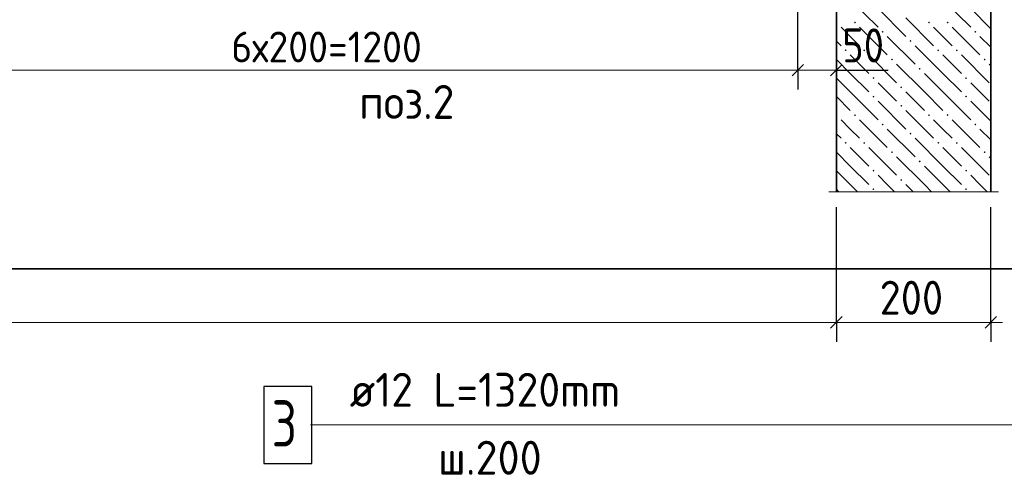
# Model space of a CAD drawing. Header units: millimetres. Extents: x 0 to 21005, y 0 to 14850.
# Tile 18 of 22: x 16015 to 19204, y 7440 to 8916. Entities that reach past the tile are written whole.
import ezdxf

# ---------------------------------------------------------------- set-up
doc = ezdxf.new("R2010")
doc.units = ezdxf.units.MM
for name, color, linetype, lineweight in [('Standard', 7, 'Continuous', 25), ('Обрамление П-обр. равн.', 7, 'Continuous', 25), ('Позиционная метка линия выноска', 7, 'Continuous', 13), ('Размерная линия_ общее', 7, 'Continuous', 13)]:
    doc.layers.add(name, color=color, linetype=linetype, lineweight=lineweight)
doc.layers.add('ЖБ Стена верхний уровень', color=7, linetype='Continuous', lineweight=25, true_color=0x006e00)
doc.layers.add('Размерная выноска', color=7, linetype='Continuous')
doc.styles.add('ISOCPEUR', font='txt')

msp = doc.modelspace()

# ---------------------------------------------------------------- hatches: boundary and pattern name
at = {"layer": 'ЖБ Стена верхний уровень', "linetype": 'Continuous', "lineweight": 18, "transparency": 33554687}
for points in [[(18660.1, 8910.1), (18663.3, 8906.9), (18660.1, 8903.8)], [(18716.8, 8906.9), (18720, 8910.2), (18723.3, 8906.9), (18720, 8903.7)], [(18956.8, 8906.9), (18960, 8910.2), (18963.3, 8906.9), (18960, 8903.7)], [(19016.8, 8906.9), (19020, 8910.2), (19023.3, 8906.9), (19020, 8903.7)], [(18806.8, 8876.9), (18810, 8880.2), (18813.3, 8876.9), (18810, 8873.7)], [(19106.8, 8876.9), (19110, 8880.2), (19113.3, 8876.9), (19110, 8873.7)], [(18896.8, 8846.9), (18900, 8850.2), (18903.3, 8846.9), (18900, 8843.7)], [(18686.8, 8816.9), (18690, 8820.2), (18693.3, 8816.9), (18690, 8813.7)], [(18746.8, 8816.9), (18750, 8820.2), (18753.3, 8816.9), (18750, 8813.7)], [(18986.8, 8816.9), (18990, 8820.2), (18993.3, 8816.9), (18990, 8813.7)], [(19046.8, 8816.9), (19050, 8820.2), (19053.3, 8816.9), (19050, 8813.7)], [(18836.8, 8786.9), (18840, 8790.2), (18843.3, 8786.9), (18840, 8783.7)], [(19136.8, 8786.9), (19140, 8790.2), (19143.3, 8786.9), (19140, 8783.7)], [(18926.8, 8756.9), (18930, 8760.2), (18933.3, 8756.9), (18930, 8753.7)], [(18776.8, 8726.9), (18780, 8730.2), (18783.3, 8726.9), (18780, 8723.7)], [(19076.8, 8726.9), (19080, 8730.2), (19083.3, 8726.9), (19080, 8723.7)], [(18866.8, 8696.9), (18870, 8700.2), (18873.3, 8696.9), (18870, 8693.7)], [(18776.8, 8666.9), (18780, 8670.2), (18783.3, 8666.9), (18780, 8663.7)], [(19076.8, 8666.9), (19080, 8670.2), (19083.3, 8666.9), (19080, 8663.7)], [(18660.1, 8610.1), (18663.3, 8606.9), (18660.1, 8603.8)], [(18716.8, 8606.9), (18720, 8610.2), (18723.3, 8606.9), (18720, 8603.7)], [(18866.8, 8636.9), (18870, 8640.2), (18873.3, 8636.9), (18870, 8633.7)], [(18956.8, 8606.9), (18960, 8610.2), (18963.3, 8606.9), (18960, 8603.7)], [(19016.8, 8606.9), (19020, 8610.2), (19023.3, 8606.9), (19020, 8603.7)], [(18806.8, 8576.9), (18810, 8580.2), (18813.3, 8576.9), (18810, 8573.7)], [(19106.8, 8576.9), (19110, 8580.2), (19113.3, 8576.9), (19110, 8573.7)], [(18896.8, 8546.9), (18900, 8550.2), (18903.3, 8546.9), (18900, 8543.7)], [(18686.8, 8516.9), (18690, 8520.2), (18693.3, 8516.9), (18690, 8513.7)], [(18746.8, 8516.9), (18750, 8520.2), (18753.3, 8516.9), (18750, 8513.7)], [(18986.8, 8516.9), (18990, 8520.2), (18993.3, 8516.9), (18990, 8513.7)], [(19046.8, 8516.9), (19050, 8520.2), (19053.3, 8516.9), (19050, 8513.7)], [(18836.8, 8486.9), (18840, 8490.2), (18843.3, 8486.9), (18840, 8483.7)], [(19136.8, 8486.9), (19140, 8490.2), (19143.3, 8486.9), (19140, 8483.7)], [(18926.8, 8456.9), (18930, 8460.2), (18933.3, 8456.9), (18930, 8453.7)], [(18776.8, 8426.9), (18780, 8430.2), (18783.3, 8426.9), (18780, 8423.7)], [(19076.8, 8426.9), (19080, 8430.2), (19083.3, 8426.9), (19080, 8423.7)], [(18866.8, 8396.9), (18870, 8400.2), (18873.3, 8396.9), (18870, 8393.7)], [(18776.8, 8366.9), (18780, 8370.2), (18783.3, 8366.9), (18780, 8363.7)], [(19076.8, 8366.9), (19080, 8370.2), (19083.3, 8366.9), (19080, 8363.7)]]:
    msp.add_hatch(color=7, dxfattribs=at).paths.add_polyline_path(points, flags=16)

# ---------------------------------------------------------------- linework, layer by layer
at = {"layer": 'Standard', "color": 254, "linetype": 'Continuous', "lineweight": 35, "true_color": 0xc4c4ff, "transparency": 33554687}
msp.add_lwpolyline([(1749.6, 8108.5), (19625.9, 8108.5), (19625.9, 13150.3), (1749.6, 13150.3), (1749.6, 8108.5)], dxfattribs=at)
at = {"layer": 'ЖБ Стена верхний уровень', "color": 7, "linetype": 'Continuous', "lineweight": 35, "transparency": 33554687}
for p, q in [((18660.1, 9171), (18660.1, 8358.5)), ((19160.1, 8358.5), (19160.1, 9171))]:
    msp.add_line(p, q, dxfattribs=at)
at = {"layer": 'ЖБ Стена верхний уровень', "color": 251, "linetype": 'Continuous', "lineweight": 18, "true_color": 0x575757, "transparency": 33554687}
for p, q in [((18705, 8981.9), (18795, 8891.9)), ((19005, 8981.9), (19095, 8891.9)), ((18795, 8951.9), (18885, 8861.9)), ((19095, 8951.9), (19160.1, 8886.8)), ((18885, 8921.9), (18975, 8831.9)), ((18705, 8861.9), (18675, 8891.9)), ((18735, 8891.9), (18825, 8801.9)), ((19005, 8861.9), (18975, 8891.9)), ((19035, 8891.9), (19125, 8801.9)), ((18660.1, 8846.8), (18675, 8831.9)), ((18735, 8831.9), (18705, 8861.9)), ((18825, 8861.9), (18915, 8771.9)), ((19035, 8831.9), (19005, 8861.9)), ((19125, 8861.9), (19160.1, 8826.8)), ((18705, 8801.9), (18765, 8741.9)), ((18765, 8801.9), (18855, 8711.9)), ((19005, 8741.9), (18915, 8831.9)), ((19005, 8801.9), (19065, 8741.9)), ((19065, 8801.9), (19155, 8711.9)), ((18705, 8741.9), (18660.1, 8786.8)), ((18945, 8681.9), (18855, 8771.9)), ((19160.1, 8766.8), (19155, 8771.9)), ((18705, 8741.9), (18765, 8681.9)), ((18945, 8741.9), (19005, 8681.9)), ((19005, 8741.9), (19065, 8681.9)), ((18660.1, 8726.8), (18705, 8681.9)), ((18825, 8681.9), (18795, 8711.9)), ((19125, 8681.9), (19095, 8711.9)), ((18705, 8681.9), (18795, 8591.9)), ((18855, 8651.9), (18825, 8681.9)), ((18885, 8681.9), (18945, 8621.9)), ((18945, 8681.9), (19005, 8621.9)), ((19005, 8681.9), (19095, 8591.9)), ((19155, 8651.9), (19125, 8681.9)), ((18660.1, 8666.8), (18705, 8621.9)), ((18795, 8651.9), (18885, 8561.9)), ((19095, 8651.9), (19160.1, 8586.8)), ((18885, 8621.9), (18975, 8531.9)), ((18705, 8561.9), (18675, 8591.9)), ((18735, 8591.9), (18825, 8501.9)), ((19005, 8561.9), (18975, 8591.9)), ((19035, 8591.9), (19125, 8501.9)), ((18660.1, 8546.8), (18675, 8531.9)), ((18735, 8531.9), (18705, 8561.9)), ((18825, 8561.9), (18915, 8471.9)), ((19035, 8531.9), (19005, 8561.9)), ((19125, 8561.9), (19160.1, 8526.8)), ((19005, 8441.9), (18915, 8531.9)), ((18705, 8441.9), (18660.1, 8486.8)), ((18705, 8501.9), (18765, 8441.9)), ((18765, 8501.9), (18855, 8411.9)), ((19005, 8501.9), (19065, 8441.9)), ((19065, 8501.9), (19155, 8411.9)), ((18945, 8381.9), (18855, 8471.9)), ((19160.1, 8466.8), (19155, 8471.9)), ((18660.1, 8426.8), (18705, 8381.9)), ((18705, 8441.9), (18765, 8381.9)), ((18945, 8441.9), (19005, 8381.9)), ((19005, 8441.9), (19065, 8381.9)), ((18825, 8381.9), (18795, 8411.9)), ((19125, 8381.9), (19095, 8411.9)), ((18660.1, 8366.8), (18668.5, 8358.5)), ((18705, 8381.9), (18728.5, 8358.5)), ((18848.5, 8358.5), (18825, 8381.9)), ((18885, 8381.9), (18908.5, 8358.5)), ((18945, 8381.9), (18968.5, 8358.5)), ((19005, 8381.9), (19028.5, 8358.5)), ((19148.5, 8358.5), (19125, 8381.9))]:
    msp.add_line(p, q, dxfattribs=at)
at = {"layer": 'Обрамление П-обр. равн.', "color": 7, "linetype": 'Continuous', "lineweight": 25, "transparency": 33554687}
msp.add_lwpolyline([(16806, 7478.1), (16961, 7478.1), (16961, 7728.1), (16806, 7728.1), (16806, 7478.1)], dxfattribs=at)
at = {"layer": 'Позиционная метка линия выноска', "color": 7, "linetype": 'Continuous', "lineweight": 13, "transparency": 33554687}
msp.add_lwpolyline([(16956.5, 7603.3), (19256.5, 7603.3), (19256.5, 9413.3), (19096.5, 9413.3)], dxfattribs=at)
at = {"layer": 'Размерная выноска', "color": 7, "linetype": 'Continuous', "lineweight": -3, "transparency": 33554687}
msp.add_line((18660.1, 8752.7), (18827.6, 8752.7), dxfattribs=at)
at = {"layer": 'Размерная выноска', "color": 7, "linetype": 'Continuous', "lineweight": 13, "transparency": 33554687}
msp.add_line((19185.1, 8358.5), (18635.1, 8358.5), dxfattribs=at)
at = {"layer": 'Размерная линия_ общее', "color": 253, "linetype": 'Continuous', "lineweight": -3, "true_color": 0xa0a0a0, "transparency": 33554687}
for p, q in [((18535.1, 8752.7), (18535.1, 8815.2)), ((18660.1, 8752.7), (18660.1, 8815.2)), ((18535.1, 8752.7), (18535.1, 8690.2)), ((18660.1, 8752.7), (18660.1, 8690.2)), ((18660.1, 8752.7), (18660.1, 8358.5)), ((19160.1, 7935.4), (19160.1, 8308.5)), ((18660.1, 7935.4), (18660.1, 7997.9)), ((19160.1, 7935.4), (19160.1, 7997.9)), ((18660.1, 7935.4), (18660.1, 7872.9)), ((19160.1, 7935.4), (19160.1, 7872.9))]:
    msp.add_line(p, q, dxfattribs=at)
at = {"layer": 'Размерная линия_ общее', "color": 7, "linetype": 'Continuous', "lineweight": 25, "transparency": 33554687}
for p, q in [((18516.4, 8733.9), (18553.9, 8771.4)), ((18641.4, 8733.9), (18678.9, 8771.4)), ((18641.4, 7916.6), (18678.9, 7954.1)), ((19141.4, 7916.6), (19178.9, 7954.1))]:
    msp.add_line(p, q, dxfattribs=at)
at = {"layer": 'Размерная линия_ общее', "color": 7, "linetype": 'Continuous', "lineweight": 13, "transparency": 33554687}
for p, q in [((15535.1, 8752.7), (18535.1, 8752.7)), ((18535.1, 8752.7), (18660.1, 8752.7)), ((18660.1, 8752.7), (18697.6, 8752.7)), ((11660.1, 7935.4), (18660.1, 7935.4)), ((18660.1, 7935.4), (19160.1, 7935.4)), ((19160.1, 7935.4), (19197.6, 7935.4))]:
    msp.add_line(p, q, dxfattribs=at)
at = {"layer": 'Размерная линия_ общее', "color": 253, "linetype": 'Continuous', "lineweight": -3, "true_color": 0xa0a0a0, "transparency": 33554687}
for points in [[(18535.1, 8752.7), (18535.1, 8761.2), (18535.1, 8761.2), (18535.1, 9241)], [(18660.1, 7935.4), (18660.1, 7943.9), (18660.1, 7943.9), (18660.1, 8308.5)]]:
    msp.add_lwpolyline(points, dxfattribs=at)

# ---------------------------------------------------------------- texts
at = {"layer": 'Standard', "color": 7, "linetype": 'Continuous', "lineweight": 25, "transparency": 33554687, "insert": (17114.2, 8594.6), "char_height": 110, "width": 386.772, "attachment_point": 7, "style": 'ISOCPEUR'}
msp.add_mtext('\\W0.94;поз.2', dxfattribs=at)
at = {"layer": 'Обрамление П-обр. равн.', "color": 7, "linetype": 'Continuous', "lineweight": 13, "transparency": 33554687, "attachment_point": 7, "style": 'ISOCPEUR'}
for s, insert, char_height, width in [('\\W0.94;ø12 L=1320mm ', (17083.9, 7662), 110, 1052.191), ('\\W0.78;3', (16831, 7533.1), 150, 163.203), ('\\W0.95;ш.200 ', (17369.9, 7442), 110, 481.068)]:
    msp.add_mtext(s, dxfattribs=dict(at, insert=insert, char_height=char_height, width=width))
at = {"layer": 'Размерная линия_ общее', "color": 7, "linetype": 'Continuous', "lineweight": 18, "transparency": 33554687, "insert": (16700.1, 8777.7), "char_height": 100, "width": 726.689, "attachment_point": 7, "style": 'ISOCPEUR'}
msp.add_mtext('\\W0.94;6х200=1200', dxfattribs=at)
at = {"layer": 'Размерная линия_ общее', "color": 7, "linetype": 'Continuous', "lineweight": 25, "transparency": 33554687, "char_height": 110, "attachment_point": 7, "style": 'ISOCPEUR'}
for s, insert, width in [('\\W0.87;50', (18678.9, 8777.7), 201.966), ('\\W0.91;200', (18800.1, 7960.4), 280.998)]:
    msp.add_mtext(s, dxfattribs=dict(at, insert=insert, width=width))

doc.saveas('drawing.dxf')
